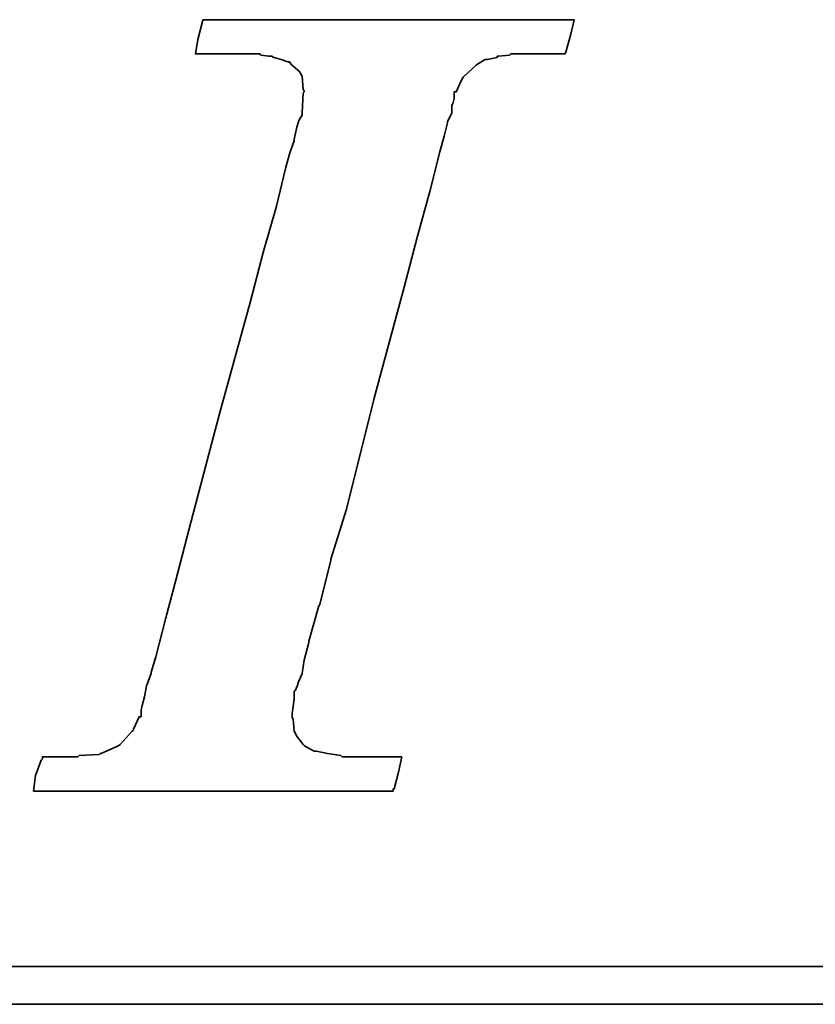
# Model space of a CAD drawing. Extents: x 12 to 241, y 68 to 185.
# Tile 31 of 47: x 197.88 to 199.78, y 124.65 to 127. Entities that reach past the tile are written whole.
import ezdxf

# ---------------------------------------------------------------- set-up
doc = ezdxf.new("R2010")
doc.units = 0
doc.header["$MEASUREMENT"] = 0
doc.layers.add('DIM', color=4, linetype='CONTINUOUS')
doc.layers.add('layer 1', color=7, linetype='CONTINUOUS')

# ---------------------------------------------------------------- blocks, each defined once
blk = doc.blocks.new('TBI MOTION logo(完整正式版)')
at = {"layer": 'layer 1', "color": 22, "lineweight": 35}
for points, knots in [([(-40.59125, -7.94375), (-40.59125, -7.94375), (-40.97375, -7.94375), (-40.97375, -7.94375), (-40.97375, -7.94375), (-40.97375, -7.94375), (-41.38125, -7.94375), (-41.38125, -7.94375), (-41.38125, -7.94375), (-41.38125, -7.94375), (-41.54875, -7.94375), (-41.54875, -7.94375), (-41.54875, -7.94375), (-41.54875, -7.94375), (-41.59875, -7.94375), (-41.59875, -7.94375), (-41.59875, -7.94375), (-41.59875, -7.94375), (-41.88375, -7.94375), (-41.88375, -7.94375), (-41.88375, -7.94375), (-41.88375, -7.94375), (-41.90875, -7.91875), (-41.90875, -7.91875), (-41.90875, -7.91875), (-41.90875, -7.91875), (-42.19875, -7.87125), (-42.19875, -7.87125), (-42.19875, -7.87125), (-42.19875, -7.87125), (-42.43875, -7.82375), (-42.43875, -7.82375), (-42.43875, -7.82375), (-42.43875, -7.82375), (-42.45875, -7.82375), (-42.45875, -7.82375), (-42.45875, -7.82375), (-42.45875, -7.82375), (-42.48625, -7.82375), (-42.48625, -7.82375), (-42.48625, -7.82375), (-42.48625, -7.82375), (-42.67625, -7.72375), (-42.67625, -7.72375), (-42.67625, -7.72375), (-42.67625, -7.72375), (-42.70125, -7.70375), (-42.70125, -7.70375), (-42.70125, -7.70375), (-42.70125, -7.70375), (-42.72375, -7.67875), (-42.72375, -7.67875), (-42.72375, -7.67875), (-42.72375, -7.67875), (-42.86875, -7.48875), (-42.86875, -7.48875), (-42.86875, -7.48875), (-42.86875, -7.48875), (-42.89375, -7.43875), (-42.89375, -7.43875), (-42.89375, -7.43875), (-42.89375, -7.43875), (-42.91875, -7.38875), (-42.91875, -7.38875), (-42.91875, -7.38875), (-42.91875, -7.38875), (-42.93875, -7.12875), (-42.93875, -7.12875), (-42.93875, -7.12875), (-42.93875, -7.12875), (-42.96375, -7.10375), (-42.96375, -7.10375), (-42.96375, -7.10375), (-42.96375, -7.10375), (-42.96375, -7.05375), (-42.96375, -7.05375), (-42.96375, -7.05375), (-42.96375, -7.05375), (-42.96375, -7.00875), (-42.96375, -7.00875), (-42.96375, -7.00875), (-42.96375, -7.00875), (-42.91875, -6.69625), (-42.91875, -6.69625), (-42.91875, -6.69625), (-42.91875, -6.69625), (-42.91875, -6.62375), (-42.91875, -6.62375), (-42.91875, -6.62375), (-42.91875, -6.62375), (-42.91875, -6.59625), (-42.91875, -6.59625), (-42.91875, -6.59625), (-42.91875, -6.59625), (-42.91875, -6.57375), (-42.91875, -6.57375), (-42.91875, -6.57375), (-42.91875, -6.57375), (-42.91875, -6.52875), (-42.91875, -6.52875), (-42.91875, -6.52875), (-42.91875, -6.52875), (-42.89375, -6.50375), (-42.89375, -6.50375), (-42.89375, -6.50375), (-42.89375, -6.50375), (-42.84375, -6.38375), (-42.84375, -6.38375), (-42.84375, -6.38375), (-42.84375, -6.38375), (-42.84375, -6.35875), (-42.84375, -6.35875), (-42.84375, -6.35875), (-42.84375, -6.35875), (-42.74625, -6.14375), (-42.74625, -6.14375), (-42.74625, -6.14375), (-42.74625, -6.14375), (-42.70125, -5.85375), (-42.70125, -5.85375), (-42.70125, -5.85375), (-42.70125, -5.85375), (-42.60375, -5.47125), (-42.60375, -5.47125), (-42.60375, -5.47125), (-42.60375, -5.47125), (-42.60375, -5.44875), (-42.60375, -5.44875), (-42.60375, -5.44875), (-42.60375, -5.44875), (-42.38875, -4.67875), (-42.38875, -4.67875), (-42.38875, -4.67875), (-42.38875, -4.67875), (-42.36375, -4.65375), (-42.36375, -4.65375), (-42.36375, -4.65375), (-42.36375, -4.65375), (-42.12375, -3.69625), (-42.12375, -3.69625), (-42.12375, -3.69625), (-42.12375, -3.69625), (-42.12375, -3.67374), (-42.12375, -3.67374), (-42.12375, -3.67374), (-42.12375, -3.67374), (-41.78875, -2.59374), (-41.78875, -2.59374), (-41.78875, -2.59374), (-41.78875, -2.59374), (-41.18875, -0.19375), (-41.18875, -0.19375), (-41.18875, -0.19375), (-41.18875, -0.19375), (-40.54375, 2.20624), (-40.54375, 2.20624), (-40.54375, 2.20624), (-40.54375, 2.20624), (-40.25375, 3.30875), (-40.25375, 3.30875), (-40.25375, 3.30875), (-40.25375, 3.30875), (-39.98875, 4.27125), (-39.98875, 4.27125), (-39.98875, 4.27125), (-39.98875, 4.27125), (-39.77375, 5.13125), (-39.77375, 5.13125), (-39.77375, 5.13125), (-39.77375, 5.13125), (-39.67875, 5.47125), (-39.67875, 5.47125), (-39.67875, 5.47125), (-39.67875, 5.47125), (-39.60375, 5.75625), (-39.60375, 5.75625), (-39.60375, 5.75625), (-39.60375, 5.75625), (-39.60375, 5.78125), (-39.60375, 5.78125), (-39.60375, 5.78125), (-39.60375, 5.78125), (-39.50875, 5.97125), (-39.50875, 5.97125), (-39.50875, 5.97125), (-39.50875, 5.97125), (-39.50875, 6.13875), (-39.50875, 6.13875), (-39.50875, 6.13875), (-39.50875, 6.13875), (-39.48625, 6.16625), (-39.48625, 6.16625), (-39.48625, 6.16625), (-39.48625, 6.16625), (-39.46125, 6.28625), (-39.46125, 6.28625), (-39.46125, 6.28625), (-39.46125, 6.28625), (-39.46125, 6.42625), (-39.46125, 6.42625), (-39.46125, 6.42625), (-39.46125, 6.42625), (-39.41375, 6.42625), (-39.41375, 6.42625), (-39.41375, 6.42625), (-39.41375, 6.42625), (-39.29375, 6.69125), (-39.29375, 6.69125), (-39.29375, 6.69125), (-39.29375, 6.69125), (-39.26875, 6.74125), (-39.26875, 6.74125), (-39.26875, 6.74125), (-39.26875, 6.74125), (-39.24375, 6.76625), (-39.24375, 6.76625), (-39.24375, 6.76625), (-39.24375, 6.76625), (-38.98375, 7.00624), (-38.98375, 7.00624), (-38.98375, 7.00624), (-38.98375, 7.00624), (-38.95625, 7.02624), (-38.95625, 7.02624), (-38.95625, 7.02624), (-38.95625, 7.02624), (-38.78875, 7.12624), (-38.78875, 7.12624), (-38.78875, 7.12624), (-38.78875, 7.12624), (-38.76375, 7.12624), (-38.76375, 7.12624), (-38.76375, 7.12624), (-38.76375, 7.12624), (-38.74375, 7.12624), (-38.74375, 7.12624), (-38.74375, 7.12624), (-38.74375, 7.12624), (-38.52875, 7.17125), (-38.52875, 7.17125), (-38.52875, 7.17125), (-38.52875, 7.17125), (-38.52875, 7.19624), (-38.52875, 7.19624), (-38.52875, 7.19624), (-38.52875, 7.19624), (-38.50375, 7.19624), (-38.50375, 7.19624), (-38.50375, 7.19624), (-38.50375, 7.19624), (-38.26125, 7.21875), (-38.26125, 7.21875), (-38.26125, 7.21875), (-38.26125, 7.21875), (-38.23875, 7.24624), (-38.23875, 7.24624), (-38.23875, 7.24624), (-38.23875, 7.24624), (-38.21625, 7.24624), (-38.21625, 7.24624), (-38.21625, 7.24624), (-38.21625, 7.24624), (-38.18875, 7.24624), (-38.18875, 7.24624), (-38.18875, 7.24624), (-38.18875, 7.24624), (-37.90375, 7.24624), (-37.90375, 7.24624), (-37.90375, 7.24624), (-37.90375, 7.24624), (-37.85375, 7.24624), (-37.85375, 7.24624), (-37.85375, 7.24624), (-37.85375, 7.24624), (-37.75875, 7.24624), (-37.75875, 7.24624), (-37.75875, 7.24624), (-37.75875, 7.24624), (-37.42375, 7.24624), (-37.42375, 7.24624), (-37.42375, 7.24624), (-37.42375, 7.24624), (-37.08875, 7.24624), (-37.08875, 7.24624), (-37.08875, 7.24624), (-37.08875, 7.24624), (-37.06375, 7.24624), (-37.06375, 7.24624), (-37.06375, 7.24624), (-37.06375, 7.24624), (-37.06375, 7.26624), (-37.06375, 7.26624), (-37.06375, 7.26624), (-37.06375, 7.26624), (-37.03875, 7.29125), (-37.03875, 7.29125), (-37.03875, 7.29125), (-37.03875, 7.29125), (-37.03875, 7.31625), (-37.03875, 7.31625), (-37.03875, 7.31625), (-37.03875, 7.31625), (-36.94125, 7.67625), (-36.94125, 7.67625), (-36.94125, 7.67625), (-36.94125, 7.67625), (-36.86875, 7.98625), (-36.86875, 7.98625), (-36.86875, 7.98625), (-36.86875, 7.98625), (-36.98875, 7.98625), (-36.98875, 7.98625), (-36.98875, 7.98625), (-36.98875, 7.98625), (-37.42375, 7.98625), (-37.42375, 7.98625), (-37.42375, 7.98625), (-37.42375, 7.98625), (-37.94875, 7.98625), (-37.94875, 7.98625), (-37.94875, 7.98625), (-37.94875, 7.98625), (-38.57375, 7.98625), (-38.57375, 7.98625), (-38.57375, 7.98625), (-38.57375, 7.98625), (-39.29375, 7.98625), (-39.29375, 7.98625), (-39.29375, 7.98625), (-39.29375, 7.98625), (-40.82875, 7.98625), (-40.82875, 7.98625), (-40.82875, 7.98625), (-40.82875, 7.98625), (-42.36375, 7.98625), (-42.36375, 7.98625), (-42.36375, 7.98625), (-42.36375, 7.98625), (-43.08375, 7.98625), (-43.08375, 7.98625), (-43.08375, 7.98625), (-43.08375, 7.98625), (-43.70875, 7.98625), (-43.70875, 7.98625), (-43.70875, 7.98625), (-43.70875, 7.98625), (-44.23375, 7.98625), (-44.23375, 7.98625), (-44.23375, 7.98625), (-44.23375, 7.98625), (-44.66875, 7.98625), (-44.66875, 7.98625), (-44.66875, 7.98625), (-44.66875, 7.98625), (-44.88375, 7.98625), (-44.88375, 7.98625), (-44.88375, 7.98625), (-44.88375, 7.98625), (-44.90875, 7.94125), (-44.90875, 7.94125), (-44.90875, 7.94125), (-44.90875, 7.94125), (-44.90875, 7.91625), (-44.90875, 7.91625), (-44.90875, 7.91625), (-44.90875, 7.91625), (-45.00375, 7.55625), (-45.00375, 7.55625), (-45.00375, 7.55625), (-45.00375, 7.55625), (-45.05375, 7.24624), (-45.05375, 7.24624), (-45.05375, 7.24624), (-45.05375, 7.24624), (-44.61875, 7.24624), (-44.61875, 7.24624), (-44.61875, 7.24624), (-44.61875, 7.24624), (-44.11375, 7.24624), (-44.11375, 7.24624), (-44.11375, 7.24624), (-44.11375, 7.24624), (-43.99375, 7.24624), (-43.99375, 7.24624), (-43.99375, 7.24624), (-43.99375, 7.24624), (-43.94625, 7.24624), (-43.94625, 7.24624), (-43.94625, 7.24624), (-43.94625, 7.24624), (-43.92374, 7.24624), (-43.92374, 7.24624), (-43.92374, 7.24624), (-43.92374, 7.24624), (-43.65875, 7.24624), (-43.65875, 7.24624), (-43.65875, 7.24624), (-43.65875, 7.24624), (-43.63875, 7.21875), (-43.63875, 7.21875), (-43.63875, 7.21875), (-43.63875, 7.21875), (-43.46875, 7.19624), (-43.46875, 7.19624), (-43.46875, 7.19624), (-43.46875, 7.19624), (-43.39875, 7.19624), (-43.39875, 7.19624), (-43.39875, 7.19624), (-43.39875, 7.19624), (-43.37125, 7.17125), (-43.37125, 7.17125), (-43.37125, 7.17125), (-43.37125, 7.17125), (-43.34875, 7.17125), (-43.34875, 7.17125), (-43.34875, 7.17125), (-43.34875, 7.17125), (-43.20375, 7.12624), (-43.20375, 7.12624), (-43.20375, 7.12624), (-43.20375, 7.12624), (-43.05875, 7.07624), (-43.05875, 7.07624), (-43.05875, 7.07624), (-43.05875, 7.07624), (-43.01375, 7.07624), (-43.01375, 7.07624), (-43.01375, 7.07624), (-43.01375, 7.07624), (-42.98875, 7.02624), (-42.98875, 7.02624), (-42.98875, 7.02624), (-42.98875, 7.02624), (-42.79875, 6.86125), (-42.79875, 6.86125), (-42.79875, 6.86125), (-42.79875, 6.86125), (-42.77375, 6.81125), (-42.77375, 6.81125), (-42.77375, 6.81125), (-42.77375, 6.81125), (-42.74625, 6.76625), (-42.74625, 6.76625), (-42.74625, 6.76625), (-42.74625, 6.76625), (-42.72375, 6.47625), (-42.72375, 6.47625), (-42.72375, 6.47625), (-42.72375, 6.47625), (-42.70125, 6.45124), (-42.70125, 6.45124), (-42.70125, 6.45124), (-42.70125, 6.45124), (-42.70125, 6.42625), (-42.70125, 6.42625), (-42.70125, 6.42625), (-42.70125, 6.42625), (-42.72375, 6.40625), (-42.72375, 6.40625), (-42.72375, 6.40625), (-42.72375, 6.40625), (-42.74625, 5.97125), (-42.74625, 5.97125), (-42.74625, 5.97125), (-42.74625, 5.97125), (-42.74625, 5.94625), (-42.74625, 5.94625), (-42.74625, 5.94625), (-42.74625, 5.94625), (-42.74625, 5.92625), (-42.74625, 5.92625), (-42.74625, 5.92625), (-42.74625, 5.92625), (-42.77375, 5.87625), (-42.77375, 5.87625), (-42.77375, 5.87625), (-42.77375, 5.87625), (-42.81875, 5.80625), (-42.81875, 5.80625), (-42.81875, 5.80625), (-42.81875, 5.80625), (-42.86875, 5.63625), (-42.86875, 5.63625), (-42.86875, 5.63625), (-42.86875, 5.63625), (-42.91875, 5.39625), (-42.91875, 5.39625), (-42.91875, 5.39625), (-42.91875, 5.39625), (-42.91875, 5.37124), (-42.91875, 5.37124), (-42.91875, 5.37124), (-42.91875, 5.37124), (-43.01375, 5.10874), (-43.01375, 5.10874), (-43.01375, 5.10874), (-43.01375, 5.10874), (-43.10875, 4.77124), (-43.10875, 4.77124), (-43.10875, 4.77124), (-43.10875, 4.77124), (-43.29875, 3.95625), (-43.29875, 3.95625), (-43.29875, 3.95625), (-43.29875, 3.95625), (-43.58875, 2.95125), (-43.58875, 2.95125), (-43.58875, 2.95125), (-43.58875, 2.95125), (-43.87375, 1.87125), (-43.87375, 1.87125), (-43.87375, 1.87125), (-43.87375, 1.87125), (-44.52625, -0.50374), (-44.52625, -0.50374), (-44.52625, -0.50374), (-44.52625, -0.50374), (-45.14875, -2.85375), (-45.14875, -2.85375), (-45.14875, -2.85375), (-45.14875, -2.85375), (-45.43375, -3.95875), (-45.43375, -3.95875), (-45.43375, -3.95875), (-45.43375, -3.95875), (-45.69875, -4.96875), (-45.69875, -4.96875), (-45.69875, -4.96875), (-45.69875, -4.96875), (-45.91375, -5.78375), (-45.91375, -5.78375), (-45.91375, -5.78375), (-45.91375, -5.78375), (-46.01375, -6.11875), (-46.01375, -6.11875), (-46.01375, -6.11875), (-46.01375, -6.11875), (-46.01375, -6.14375), (-46.01375, -6.14375), (-46.01375, -6.14375), (-46.01375, -6.14375), (-46.10875, -6.40875), (-46.10875, -6.40875), (-46.10875, -6.40875), (-46.10875, -6.40875), (-46.15375, -6.64875), (-46.15375, -6.64875), (-46.15375, -6.64875), (-46.15375, -6.64875), (-46.20375, -6.83875), (-46.20375, -6.83875), (-46.20375, -6.83875), (-46.20375, -6.83875), (-46.22875, -6.93375), (-46.22875, -6.93375), (-46.22875, -6.93375), (-46.22875, -6.93375), (-46.22875, -7.07875), (-46.22875, -7.07875), (-46.22875, -7.07875), (-46.22875, -7.07875), (-46.27375, -7.07875), (-46.27375, -7.07875), (-46.27375, -7.07875), (-46.27375, -7.07875), (-46.39375, -7.34375), (-46.39375, -7.34375), (-46.39375, -7.34375), (-46.39375, -7.34375), (-46.39375, -7.36875), (-46.39375, -7.36875), (-46.39375, -7.36875), (-46.39375, -7.36875), (-46.42125, -7.38875), (-46.42125, -7.38875), (-46.42125, -7.38875), (-46.42125, -7.38875), (-46.68375, -7.67875), (-46.68375, -7.67875), (-46.68375, -7.67875), (-46.68375, -7.67875), (-46.70875, -7.70375), (-46.70875, -7.70375), (-46.70875, -7.70375), (-46.70875, -7.70375), (-46.75375, -7.72375), (-46.75375, -7.72375), (-46.75375, -7.72375), (-46.75375, -7.72375), (-47.08875, -7.87125), (-47.08875, -7.87125), (-47.08875, -7.87125), (-47.08875, -7.87125), (-47.11625, -7.87125), (-47.11625, -7.87125), (-47.11625, -7.87125), (-47.11625, -7.87125), (-47.13875, -7.89375), (-47.13875, -7.89375), (-47.13875, -7.89375), (-47.13875, -7.89375), (-47.56875, -7.91875), (-47.56875, -7.91875), (-47.56875, -7.91875), (-47.56875, -7.91875), (-47.59625, -7.94375), (-47.59625, -7.94375), (-47.59625, -7.94375), (-47.59625, -7.94375), (-47.64375, -7.94375), (-47.64375, -7.94375), (-47.64375, -7.94375), (-47.64375, -7.94375), (-47.73625, -7.94375), (-47.73625, -7.94375), (-47.73625, -7.94375), (-47.73625, -7.94375), (-48.07375, -7.94375), (-48.07375, -7.94375), (-48.07375, -7.94375), (-48.07375, -7.94375), (-48.36125, -7.94375), (-48.36125, -7.94375), (-48.36125, -7.94375), (-48.36125, -7.94375), (-48.36125, -7.96625), (-48.36125, -7.96625), (-48.36125, -7.96625), (-48.36125, -7.96625), (-48.36125, -7.99125), (-48.36125, -7.99125), (-48.36125, -7.99125), (-48.36125, -7.99125), (-48.38875, -8.01375), (-48.38875, -8.01375), (-48.38875, -8.01375), (-48.38875, -8.01375), (-48.50875, -8.34875), (-48.50875, -8.34875), (-48.50875, -8.34875), (-48.50875, -8.34875), (-48.55375, -8.68625), (-48.55375, -8.68625), (-48.55375, -8.68625), (-48.55375, -8.68625), (-48.45875, -8.68625), (-48.45875, -8.68625), (-48.45875, -8.68625), (-48.45875, -8.68625), (-48.07375, -8.68625), (-48.07375, -8.68625), (-48.07375, -8.68625), (-48.07375, -8.68625), (-47.52375, -8.68625), (-47.52375, -8.68625), (-47.52375, -8.68625), (-47.52375, -8.68625), (-46.92375, -8.68625), (-46.92375, -8.68625), (-46.92375, -8.68625), (-46.92375, -8.68625), (-46.25375, -8.68625), (-46.25375, -8.68625), (-46.25375, -8.68625), (-46.25375, -8.68625), (-46.20375, -8.68625), (-46.20375, -8.68625), (-46.20375, -8.68625), (-46.20375, -8.68625), (-44.71375, -8.68625), (-44.71375, -8.68625), (-44.71375, -8.68625), (-44.71375, -8.68625), (-43.22875, -8.68625), (-43.22875, -8.68625), (-43.22875, -8.68625), (-43.22875, -8.68625), (-42.55875, -8.68625), (-42.55875, -8.68625), (-42.55875, -8.68625), (-42.55875, -8.68625), (-42.50875, -8.68625), (-42.50875, -8.68625), (-42.50875, -8.68625), (-42.50875, -8.68625), (-41.93375, -8.68625), (-41.93375, -8.68625), (-41.93375, -8.68625), (-41.93375, -8.68625), (-41.38125, -8.68625), (-41.38125, -8.68625), (-41.38125, -8.68625), (-41.38125, -8.68625), (-40.97375, -8.68625), (-40.97375, -8.68625), (-40.97375, -8.68625), (-40.97375, -8.68625), (-40.78125, -8.68625), (-40.78125, -8.68625), (-40.78125, -8.68625), (-40.78125, -8.68625), (-40.78125, -8.63875), (-40.78125, -8.63875), (-40.78125, -8.63875), (-40.78125, -8.63875), (-40.75875, -8.63875), (-40.75875, -8.63875), (-40.75875, -8.63875), (-40.75875, -8.63875), (-40.66375, -8.27875), (-40.66375, -8.27875), (-40.66375, -8.27875), (-40.66375, -8.27875), (-40.59125, -7.94375), (-40.59125, -7.94375)], [0, 0, 0, 0, 0.00558659, 0.00558659, 0.00558659, 0.00558659, 0.01117318, 0.01117318, 0.01117318, 0.01117318, 0.01675978, 0.01675978, 0.01675978, 0.01675978, 0.02234637, 0.02234637, 0.02234637, 0.02234637, 0.02793296, 0.02793296, 0.02793296, 0.02793296, 0.03351955, 0.03351955, 0.03351955, 0.03351955, 0.03910615, 0.03910615, 0.03910615, 0.03910615, 0.04469274, 0.04469274, 0.04469274, 0.04469274, 0.05027933, 0.05027933, 0.05027933, 0.05027933, 0.05586592, 0.05586592, 0.05586592, 0.05586592, 0.06145251, 0.06145251, 0.06145251, 0.06145251, 0.06703911, 0.06703911, 0.06703911, 0.06703911, 0.0726257, 0.0726257, 0.0726257, 0.0726257, 0.07821229, 0.07821229, 0.07821229, 0.07821229, 0.08379888, 0.08379888, 0.08379888, 0.08379888, 0.08938547, 0.08938547, 0.08938547, 0.08938547, 0.09497207, 0.09497207, 0.09497207, 0.09497207, 0.10055866, 0.10055866, 0.10055866, 0.10055866, 0.10614525, 0.10614525, 0.10614525, 0.10614525, 0.11173184, 0.11173184, 0.11173184, 0.11173184, 0.11731844, 0.11731844, 0.11731844, 0.11731844, 0.12290503, 0.12290503, 0.12290503, 0.12290503, 0.12849162, 0.12849162, 0.12849162, 0.12849162, 0.13407821, 0.13407821, 0.13407821, 0.13407821, 0.1396648, 0.1396648, 0.1396648, 0.1396648, 0.1452514, 0.1452514, 0.1452514, 0.1452514, 0.15083799, 0.15083799, 0.15083799, 0.15083799, 0.15642458, 0.15642458, 0.15642458, 0.15642458, 0.16201117, 0.16201117, 0.16201117, 0.16201117, 0.16759777, 0.16759777, 0.16759777, 0.16759777, 0.17318436, 0.17318436, 0.17318436, 0.17318436, 0.17877095, 0.17877095, 0.17877095, 0.17877095, 0.18435754, 0.18435754, 0.18435754, 0.18435754, 0.18994413, 0.18994413, 0.18994413, 0.18994413, 0.19553073, 0.19553073, 0.19553073, 0.19553073, 0.20111732, 0.20111732, 0.20111732, 0.20111732, 0.20670391, 0.20670391, 0.20670391, 0.20670391, 0.2122905, 0.2122905, 0.2122905, 0.2122905, 0.21787709, 0.21787709, 0.21787709, 0.21787709, 0.22346369, 0.22346369, 0.22346369, 0.22346369, 0.22905028, 0.22905028, 0.22905028, 0.22905028, 0.23463687, 0.23463687, 0.23463687, 0.23463687, 0.24022346, 0.24022346, 0.24022346, 0.24022346, 0.24581006, 0.24581006, 0.24581006, 0.24581006, 0.25139665, 0.25139665, 0.25139665, 0.25139665, 0.25698324, 0.25698324, 0.25698324, 0.25698324, 0.26256983, 0.26256983, 0.26256983, 0.26256983, 0.26815642, 0.26815642, 0.26815642, 0.26815642, 0.27374302, 0.27374302, 0.27374302, 0.27374302, 0.27932961, 0.27932961, 0.27932961, 0.27932961, 0.2849162, 0.2849162, 0.2849162, 0.2849162, 0.29050279, 0.29050279, 0.29050279, 0.29050279, 0.29608939, 0.29608939, 0.29608939, 0.29608939, 0.30167598, 0.30167598, 0.30167598, 0.30167598, 0.30726257, 0.30726257, 0.30726257, 0.30726257, 0.31284916, 0.31284916, 0.31284916, 0.31284916, 0.31843575, 0.31843575, 0.31843575, 0.31843575, 0.32402235, 0.32402235, 0.32402235, 0.32402235, 0.32960894, 0.32960894, 0.32960894, 0.32960894, 0.33519553, 0.33519553, 0.33519553, 0.33519553, 0.34078212, 0.34078212, 0.34078212, 0.34078212, 0.34636872, 0.34636872, 0.34636872, 0.34636872, 0.35195531, 0.35195531, 0.35195531, 0.35195531, 0.3575419, 0.3575419, 0.3575419, 0.3575419, 0.36312849, 0.36312849, 0.36312849, 0.36312849, 0.36871508, 0.36871508, 0.36871508, 0.36871508, 0.37430168, 0.37430168, 0.37430168, 0.37430168, 0.37988827, 0.37988827, 0.37988827, 0.37988827, 0.38547486, 0.38547486, 0.38547486, 0.38547486, 0.39106145, 0.39106145, 0.39106145, 0.39106145, 0.39664804, 0.39664804, 0.39664804, 0.39664804, 0.40223464, 0.40223464, 0.40223464, 0.40223464, 0.40782123, 0.40782123, 0.40782123, 0.40782123, 0.41340782, 0.41340782, 0.41340782, 0.41340782, 0.41899441, 0.41899441, 0.41899441, 0.41899441, 0.42458101, 0.42458101, 0.42458101, 0.42458101, 0.4301676, 0.4301676, 0.4301676, 0.4301676, 0.43575419, 0.43575419, 0.43575419, 0.43575419, 0.44134078, 0.44134078, 0.44134078, 0.44134078, 0.44692737, 0.44692737, 0.44692737, 0.44692737, 0.45251397, 0.45251397, 0.45251397, 0.45251397, 0.45810056, 0.45810056, 0.45810056, 0.45810056, 0.46368715, 0.46368715, 0.46368715, 0.46368715, 0.46927374, 0.46927374, 0.46927374, 0.46927374, 0.47486034, 0.47486034, 0.47486034, 0.47486034, 0.48044693, 0.48044693, 0.48044693, 0.48044693, 0.48603352, 0.48603352, 0.48603352, 0.48603352, 0.49162011, 0.49162011, 0.49162011, 0.49162011, 0.4972067, 0.4972067, 0.4972067, 0.4972067, 0.5027933, 0.5027933, 0.5027933, 0.5027933, 0.50837989, 0.50837989, 0.50837989, 0.50837989, 0.51396648, 0.51396648, 0.51396648, 0.51396648, 0.51955307, 0.51955307, 0.51955307, 0.51955307, 0.52513966, 0.52513966, 0.52513966, 0.52513966, 0.53072626, 0.53072626, 0.53072626, 0.53072626, 0.53631285, 0.53631285, 0.53631285, 0.53631285, 0.54189944, 0.54189944, 0.54189944, 0.54189944, 0.54748603, 0.54748603, 0.54748603, 0.54748603, 0.55307263, 0.55307263, 0.55307263, 0.55307263, 0.55865922, 0.55865922, 0.55865922, 0.55865922, 0.56424581, 0.56424581, 0.56424581, 0.56424581, 0.5698324, 0.5698324, 0.5698324, 0.5698324, 0.57541899, 0.57541899, 0.57541899, 0.57541899, 0.58100559, 0.58100559, 0.58100559, 0.58100559, 0.58659218, 0.58659218, 0.58659218, 0.58659218, 0.59217877, 0.59217877, 0.59217877, 0.59217877, 0.59776536, 0.59776536, 0.59776536, 0.59776536, 0.60335196, 0.60335196, 0.60335196, 0.60335196, 0.60893855, 0.60893855, 0.60893855, 0.60893855, 0.61452514, 0.61452514, 0.61452514, 0.61452514, 0.62011173, 0.62011173, 0.62011173, 0.62011173, 0.62569832, 0.62569832, 0.62569832, 0.62569832, 0.63128492, 0.63128492, 0.63128492, 0.63128492, 0.63687151, 0.63687151, 0.63687151, 0.63687151, 0.6424581, 0.6424581, 0.6424581, 0.6424581, 0.64804469, 0.64804469, 0.64804469, 0.64804469, 0.65363128, 0.65363128, 0.65363128, 0.65363128, 0.65921788, 0.65921788, 0.65921788, 0.65921788, 0.66480447, 0.66480447, 0.66480447, 0.66480447, 0.67039106, 0.67039106, 0.67039106, 0.67039106, 0.67597765, 0.67597765, 0.67597765, 0.67597765, 0.68156425, 0.68156425, 0.68156425, 0.68156425, 0.68715084, 0.68715084, 0.68715084, 0.68715084, 0.69273743, 0.69273743, 0.69273743, 0.69273743, 0.69832402, 0.69832402, 0.69832402, 0.69832402, 0.70391061, 0.70391061, 0.70391061, 0.70391061, 0.70949721, 0.70949721, 0.70949721, 0.70949721, 0.7150838, 0.7150838, 0.7150838, 0.7150838, 0.72067039, 0.72067039, 0.72067039, 0.72067039, 0.72625698, 0.72625698, 0.72625698, 0.72625698, 0.73184358, 0.73184358, 0.73184358, 0.73184358, 0.73743017, 0.73743017, 0.73743017, 0.73743017, 0.74301676, 0.74301676, 0.74301676, 0.74301676, 0.74860335, 0.74860335, 0.74860335, 0.74860335, 0.75418994, 0.75418994, 0.75418994, 0.75418994, 0.75977654, 0.75977654, 0.75977654, 0.75977654, 0.76536313, 0.76536313, 0.76536313, 0.76536313, 0.77094972, 0.77094972, 0.77094972, 0.77094972, 0.77653631, 0.77653631, 0.77653631, 0.77653631, 0.78212291, 0.78212291, 0.78212291, 0.78212291, 0.7877095, 0.7877095, 0.7877095, 0.7877095, 0.79329609, 0.79329609, 0.79329609, 0.79329609, 0.79888268, 0.79888268, 0.79888268, 0.79888268, 0.80446927, 0.80446927, 0.80446927, 0.80446927, 0.81005587, 0.81005587, 0.81005587, 0.81005587, 0.81564246, 0.81564246, 0.81564246, 0.81564246, 0.82122905, 0.82122905, 0.82122905, 0.82122905, 0.82681564, 0.82681564, 0.82681564, 0.82681564, 0.83240223, 0.83240223, 0.83240223, 0.83240223, 0.83798883, 0.83798883, 0.83798883, 0.83798883, 0.84357542, 0.84357542, 0.84357542, 0.84357542, 0.84916201, 0.84916201, 0.84916201, 0.84916201, 0.8547486, 0.8547486, 0.8547486, 0.8547486, 0.8603352, 0.8603352, 0.8603352, 0.8603352, 0.86592179, 0.86592179, 0.86592179, 0.86592179, 0.87150838, 0.87150838, 0.87150838, 0.87150838, 0.87709497, 0.87709497, 0.87709497, 0.87709497, 0.88268156, 0.88268156, 0.88268156, 0.88268156, 0.88826816, 0.88826816, 0.88826816, 0.88826816, 0.89385475, 0.89385475, 0.89385475, 0.89385475, 0.89944134, 0.89944134, 0.89944134, 0.89944134, 0.90502793, 0.90502793, 0.90502793, 0.90502793, 0.91061453, 0.91061453, 0.91061453, 0.91061453, 0.91620112, 0.91620112, 0.91620112, 0.91620112, 0.92178771, 0.92178771, 0.92178771, 0.92178771, 0.9273743, 0.9273743, 0.9273743, 0.9273743, 0.93296089, 0.93296089, 0.93296089, 0.93296089, 0.93854749, 0.93854749, 0.93854749, 0.93854749, 0.94413408, 0.94413408, 0.94413408, 0.94413408, 0.94972067, 0.94972067, 0.94972067, 0.94972067, 0.95530726, 0.95530726, 0.95530726, 0.95530726, 0.96089385, 0.96089385, 0.96089385, 0.96089385, 0.96648045, 0.96648045, 0.96648045, 0.96648045, 0.97206704, 0.97206704, 0.97206704, 0.97206704, 0.97765363, 0.97765363, 0.97765363, 0.97765363, 0.98324022, 0.98324022, 0.98324022, 0.98324022, 0.98882682, 0.98882682, 0.98882682, 0.98882682, 0.99441341, 0.99441341, 0.99441341, 0.99441341, 1, 1, 1, 1]), ([(75.90875, -9.47875), (75.90875, -9.47875), (75.90875, -12.28625), (75.90875, -12.28625), (75.90875, -12.28625), (75.90875, -12.28625), (75.90875, -12.47875), (75.90875, -12.47875), (75.90875, -12.47875), (75.90875, -12.47875), (75.71625, -12.47875), (75.71625, -12.47875), (75.71625, -12.47875), (75.71625, -12.47875), (-88.32875, -12.47875), (-88.32875, -12.47875), (-88.32875, -12.47875), (-88.32875, -12.47875), (-88.32875, -13.29375), (-88.32875, -13.29375), (-88.32875, -13.29375), (-88.32875, -13.29375), (82.89125, -13.29375), (82.89125, -13.29375), (82.89125, -13.29375), (82.89125, -13.29375), (75.90875, -9.47875), (75.90875, -9.47875)], [0, 0, 0, 0, 0.14285714, 0.14285714, 0.14285714, 0.14285714, 0.28571429, 0.28571429, 0.28571429, 0.28571429, 0.42857143, 0.42857143, 0.42857143, 0.42857143, 0.57142857, 0.57142857, 0.57142857, 0.57142857, 0.71428571, 0.71428571, 0.71428571, 0.71428571, 0.85714286, 0.85714286, 0.85714286, 0.85714286, 1, 1, 1, 1])]:
    blk.add_open_spline(points, degree=3, knots=knots, dxfattribs=at)

msp = doc.modelspace()

# ---------------------------------------------------------------- block references
at = {"layer": 'DIM', "color": 7, "xscale": 0.1106772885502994, "yscale": 0.1106772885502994, "zscale": 0.1106772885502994}
msp.add_blockref('TBI MOTION logo(完整正式版)', (203.2862, 126.1201), dxfattribs=at)

doc.saveas('drawing.dxf')
